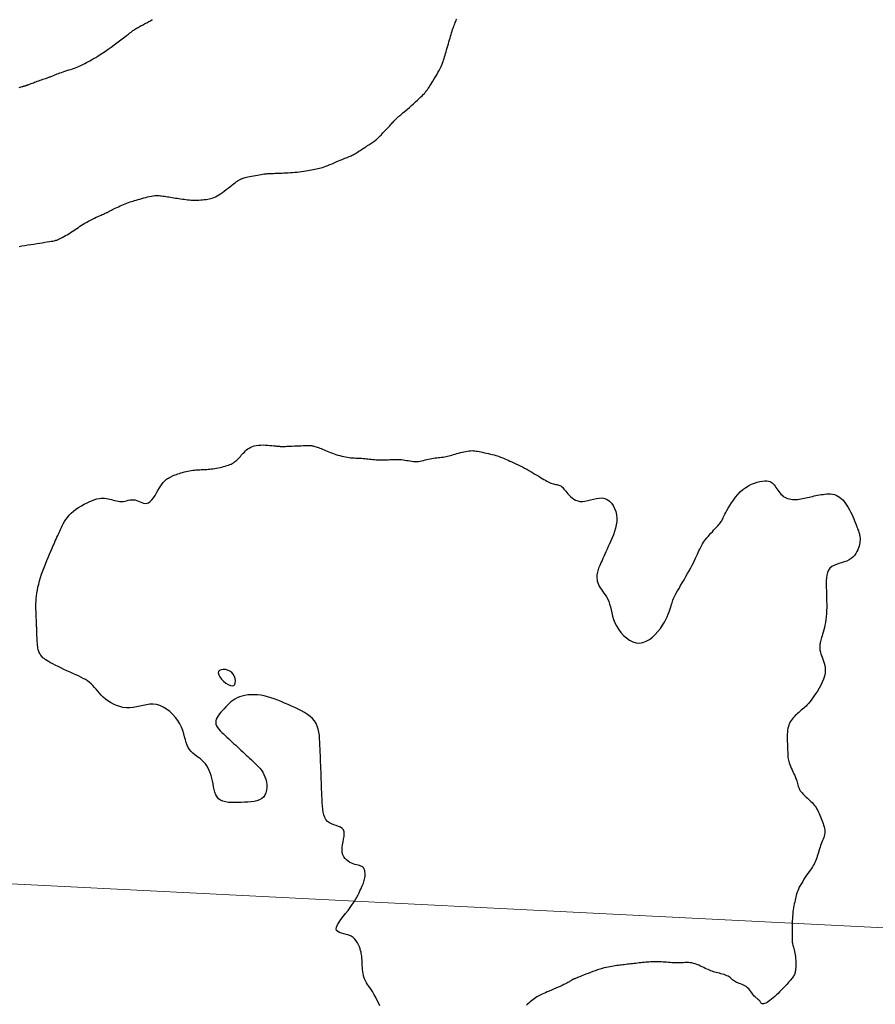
# Model space of a CAD drawing. Header units: millimetres. Extents: x 32690613 to 32693367, y 5343692 to 5344708.
# Tile 103 of 256: x 32692448 to 32692480, y 5343954 to 5343990. Entities that reach past the tile are written whole.
import ezdxf

# ---------------------------------------------------------------- set-up
doc = ezdxf.new("R2010")
doc.units = ezdxf.units.MM
doc.header["$LTSCALE"] = 20
doc.layers.get('0').update_dxf_attribs({"lineweight": 18})
doc.layers.get('Defpoints').update_dxf_attribs({"color": 11, "lineweight": 18})
for name, color, linetype in [('02-DGM_HL_493.00', 102, 'Continuous'), ('02-DGM_HL_493.50', 112, 'Continuous'), ('02-DGM_HL_494.00', 122, 'Continuous')]:
    doc.layers.add(name, color=color, linetype=linetype)

# ---------------------------------------------------------------- blocks, each defined once
blk = doc.blocks.new('A$C78070446')
blk.add_line((4469459.192, 5342510.292), (4470208.776, 5342443.041))

msp = doc.modelspace()

# ---------------------------------------------------------------- linework, layer by layer
at = {"layer": '02-DGM_HL_493.00', "elevation": 493, "flags": 128}
msp.add_lwpolyline([(32692461.757, 5343953.589), (32692461.706, 5343953.707), (32692461.652, 5343953.821), (32692461.596, 5343953.929), (32692461.54, 5343954.03), (32692461.485, 5343954.122), (32692461.434, 5343954.204), (32692461.386, 5343954.275), (32692461.342, 5343954.336), (32692461.303, 5343954.391), (32692461.268, 5343954.442), (32692461.237, 5343954.491), (32692461.209, 5343954.541), (32692461.186, 5343954.594), (32692461.166, 5343954.652), (32692461.15, 5343954.717), (32692461.136, 5343954.789), (32692461.126, 5343954.864), (32692461.118, 5343954.942), (32692461.112, 5343955.02), (32692461.107, 5343955.095), (32692461.104, 5343955.167), (32692461.101, 5343955.233), (32692461.099, 5343955.292), (32692461.096, 5343955.345), (32692461.093, 5343955.394), (32692461.088, 5343955.441), (32692461.081, 5343955.488), (32692461.072, 5343955.537), (32692461.06, 5343955.59), (32692461.044, 5343955.648), (32692461.023, 5343955.713), (32692460.998, 5343955.784), (32692460.966, 5343955.857), (32692460.928, 5343955.93), (32692460.882, 5343956.001), (32692460.828, 5343956.068), (32692460.764, 5343956.127), (32692460.689, 5343956.176), (32692460.605, 5343956.214), (32692460.514, 5343956.244), (32692460.423, 5343956.269), (32692460.336, 5343956.293), (32692460.258, 5343956.318), (32692460.196, 5343956.35), (32692460.154, 5343956.392), (32692460.137, 5343956.446), (32692460.149, 5343956.517), (32692460.186, 5343956.601), (32692460.244, 5343956.697), (32692460.317, 5343956.801), (32692460.401, 5343956.911), (32692460.489, 5343957.023), (32692460.578, 5343957.136), (32692460.661, 5343957.245), (32692460.736, 5343957.35), (32692460.801, 5343957.449), (32692460.858, 5343957.542), (32692460.907, 5343957.63), (32692460.95, 5343957.713), (32692460.988, 5343957.79), (32692461.022, 5343957.861), (32692461.052, 5343957.928), (32692461.079, 5343957.989), (32692461.104, 5343958.046), (32692461.127, 5343958.099), (32692461.147, 5343958.15), (32692461.165, 5343958.2), (32692461.18, 5343958.249), (32692461.192, 5343958.299), (32692461.202, 5343958.351), (32692461.209, 5343958.404), (32692461.213, 5343958.459), (32692461.212, 5343958.513), (32692461.208, 5343958.566), (32692461.198, 5343958.616), (32692461.182, 5343958.663), (32692461.16, 5343958.703), (32692461.131, 5343958.737), (32692461.095, 5343958.763), (32692461.053, 5343958.783), (32692461.004, 5343958.799), (32692460.951, 5343958.813), (32692460.894, 5343958.827), (32692460.834, 5343958.843), (32692460.772, 5343958.862), (32692460.708, 5343958.887), (32692460.645, 5343958.92), (32692460.583, 5343958.961), (32692460.525, 5343959.009), (32692460.472, 5343959.066), (32692460.427, 5343959.13), (32692460.391, 5343959.203), (32692460.367, 5343959.284), (32692460.356, 5343959.374), (32692460.359, 5343959.471), (32692460.373, 5343959.574), (32692460.392, 5343959.679), (32692460.413, 5343959.783), (32692460.43, 5343959.883), (32692460.438, 5343959.975), (32692460.433, 5343960.058), (32692460.41, 5343960.127), (32692460.366, 5343960.18), (32692460.303, 5343960.221), (32692460.227, 5343960.254), (32692460.143, 5343960.283), (32692460.055, 5343960.311), (32692459.967, 5343960.344), (32692459.886, 5343960.384), (32692459.814, 5343960.437), (32692459.756, 5343960.505), (32692459.712, 5343960.587), (32692459.678, 5343960.681), (32692459.654, 5343960.785), (32692459.638, 5343960.897), (32692459.627, 5343961.016), (32692459.62, 5343961.138), (32692459.615, 5343961.263), (32692459.61, 5343961.388), (32692459.605, 5343961.513), (32692459.6, 5343961.638), (32692459.595, 5343961.763), (32692459.59, 5343961.888), (32692459.586, 5343962.012), (32692459.581, 5343962.137), (32692459.576, 5343962.262), (32692459.571, 5343962.387), (32692459.566, 5343962.512), (32692459.561, 5343962.637), (32692459.556, 5343962.762), (32692459.551, 5343962.887), (32692459.547, 5343963.012), (32692459.542, 5343963.137), (32692459.537, 5343963.262), (32692459.532, 5343963.386), (32692459.524, 5343963.51), (32692459.514, 5343963.631), (32692459.497, 5343963.75), (32692459.473, 5343963.864), (32692459.439, 5343963.973), (32692459.393, 5343964.076), (32692459.334, 5343964.171), (32692459.261, 5343964.258), (32692459.174, 5343964.338), (32692459.076, 5343964.412), (32692458.968, 5343964.48), (32692458.852, 5343964.544), (32692458.731, 5343964.605), (32692458.606, 5343964.664), (32692458.479, 5343964.721), (32692458.352, 5343964.779), (32692458.224, 5343964.835), (32692458.097, 5343964.89), (32692457.97, 5343964.941), (32692457.843, 5343964.989), (32692457.716, 5343965.032), (32692457.59, 5343965.069), (32692457.464, 5343965.099), (32692457.338, 5343965.121), (32692457.213, 5343965.136), (32692457.091, 5343965.143), (32692456.972, 5343965.142), (32692456.857, 5343965.134), (32692456.747, 5343965.118), (32692456.644, 5343965.094), (32692456.548, 5343965.063), (32692456.459, 5343965.024), (32692456.377, 5343964.979), (32692456.302, 5343964.929), (32692456.232, 5343964.873), (32692456.166, 5343964.814), (32692456.102, 5343964.752), (32692456.041, 5343964.688), (32692455.981, 5343964.624), (32692455.921, 5343964.559), (32692455.863, 5343964.494), (32692455.81, 5343964.429), (32692455.762, 5343964.365), (32692455.722, 5343964.301), (32692455.691, 5343964.237), (32692455.672, 5343964.174), (32692455.667, 5343964.111), (32692455.677, 5343964.049), (32692455.701, 5343963.987), (32692455.736, 5343963.926), (32692455.781, 5343963.865), (32692455.834, 5343963.805), (32692455.893, 5343963.745), (32692455.955, 5343963.685), (32692456.02, 5343963.624), (32692456.085, 5343963.564), (32692456.15, 5343963.504), (32692456.215, 5343963.444), (32692456.28, 5343963.384), (32692456.344, 5343963.324), (32692456.409, 5343963.264), (32692456.474, 5343963.204), (32692456.539, 5343963.144), (32692456.604, 5343963.084), (32692456.669, 5343963.024), (32692456.734, 5343962.964), (32692456.799, 5343962.904), (32692456.864, 5343962.844), (32692456.928, 5343962.784), (32692456.993, 5343962.724), (32692457.058, 5343962.664), (32692457.123, 5343962.604), (32692457.187, 5343962.543), (32692457.249, 5343962.48), (32692457.308, 5343962.413), (32692457.363, 5343962.343), (32692457.414, 5343962.268), (32692457.459, 5343962.186), (32692457.497, 5343962.098), (32692457.528, 5343962.002), (32692457.551, 5343961.9), (32692457.563, 5343961.797), (32692457.565, 5343961.694), (32692457.555, 5343961.594), (32692457.532, 5343961.501), (32692457.495, 5343961.417), (32692457.443, 5343961.345), (32692457.376, 5343961.287), (32692457.294, 5343961.243), (32692457.199, 5343961.209), (32692457.095, 5343961.185), (32692456.983, 5343961.169), (32692456.864, 5343961.158), (32692456.742, 5343961.151), (32692456.617, 5343961.146), (32692456.493, 5343961.141), (32692456.37, 5343961.139), (32692456.251, 5343961.14), (32692456.138, 5343961.148), (32692456.032, 5343961.164), (32692455.935, 5343961.19), (32692455.85, 5343961.228), (32692455.778, 5343961.28), (32692455.72, 5343961.348), (32692455.675, 5343961.429), (32692455.64, 5343961.521), (32692455.612, 5343961.621), (32692455.589, 5343961.726), (32692455.569, 5343961.835), (32692455.548, 5343961.943), (32692455.526, 5343962.048), (32692455.498, 5343962.149), (32692455.466, 5343962.244), (32692455.428, 5343962.334), (32692455.386, 5343962.418), (32692455.339, 5343962.497), (32692455.286, 5343962.571), (32692455.229, 5343962.639), (32692455.166, 5343962.702), (32692455.099, 5343962.759), (32692455.029, 5343962.813), (32692454.958, 5343962.866), (32692454.887, 5343962.92), (32692454.819, 5343962.976), (32692454.755, 5343963.037), (32692454.697, 5343963.105), (32692454.647, 5343963.182), (32692454.607, 5343963.268), (32692454.573, 5343963.365), (32692454.543, 5343963.469), (32692454.514, 5343963.58), (32692454.481, 5343963.695), (32692454.443, 5343963.815), (32692454.395, 5343963.937), (32692454.335, 5343964.059), (32692454.26, 5343964.181), (32692454.172, 5343964.299), (32692454.072, 5343964.411), (32692453.963, 5343964.514), (32692453.846, 5343964.604), (32692453.724, 5343964.68), (32692453.599, 5343964.738), (32692453.473, 5343964.776), (32692453.347, 5343964.791), (32692453.222, 5343964.788), (32692453.098, 5343964.772), (32692452.974, 5343964.746), (32692452.85, 5343964.717), (32692452.726, 5343964.688), (32692452.602, 5343964.665), (32692452.477, 5343964.654), (32692452.352, 5343964.656), (32692452.228, 5343964.673), (32692452.106, 5343964.702), (32692451.987, 5343964.742), (32692451.873, 5343964.792), (32692451.766, 5343964.849), (32692451.666, 5343964.912), (32692451.575, 5343964.98), (32692451.493, 5343965.051), (32692451.421, 5343965.124), (32692451.354, 5343965.197), (32692451.292, 5343965.271), (32692451.233, 5343965.343), (32692451.175, 5343965.414), (32692451.115, 5343965.481), (32692451.052, 5343965.543), (32692450.985, 5343965.601), (32692450.913, 5343965.654), (32692450.835, 5343965.703), (32692450.752, 5343965.75), (32692450.665, 5343965.796), (32692450.572, 5343965.841), (32692450.473, 5343965.887), (32692450.37, 5343965.933), (32692450.262, 5343965.982), (32692450.15, 5343966.033), (32692450.037, 5343966.085), (32692449.926, 5343966.137), (32692449.818, 5343966.188), (32692449.715, 5343966.238), (32692449.62, 5343966.286), (32692449.534, 5343966.332), (32692449.46, 5343966.374), (32692449.397, 5343966.413), (32692449.343, 5343966.45), (32692449.297, 5343966.484), (32692449.259, 5343966.517), (32692449.227, 5343966.548), (32692449.2, 5343966.579), (32692449.176, 5343966.61), (32692449.155, 5343966.64), (32692449.137, 5343966.672), (32692449.121, 5343966.705), (32692449.107, 5343966.741), (32692449.094, 5343966.78), (32692449.084, 5343966.823), (32692449.074, 5343966.871), (32692449.066, 5343966.925), (32692449.059, 5343966.985), (32692449.053, 5343967.05), (32692449.048, 5343967.119), (32692449.044, 5343967.19), (32692449.04, 5343967.262), (32692449.037, 5343967.332), (32692449.034, 5343967.401), (32692449.031, 5343967.466), (32692449.029, 5343967.526), (32692449.027, 5343967.581), (32692449.025, 5343967.633), (32692449.023, 5343967.681), (32692449.021, 5343967.726), (32692449.019, 5343967.77), (32692449.018, 5343967.813), (32692449.016, 5343967.854), (32692449.015, 5343967.896), (32692449.013, 5343967.938), (32692449.011, 5343967.982), (32692449.009, 5343968.028), (32692449.007, 5343968.076), (32692449.005, 5343968.128), (32692449.003, 5343968.183), (32692449.001, 5343968.243), (32692448.999, 5343968.308), (32692448.997, 5343968.378), (32692448.996, 5343968.454), (32692448.997, 5343968.535), (32692449, 5343968.621), (32692449.006, 5343968.712), (32692449.016, 5343968.809), (32692449.03, 5343968.911), (32692449.05, 5343969.019), (32692449.074, 5343969.131), (32692449.102, 5343969.247), (32692449.134, 5343969.367), (32692449.17, 5343969.489), (32692449.21, 5343969.614), (32692449.253, 5343969.74), (32692449.299, 5343969.867), (32692449.347, 5343969.994), (32692449.397, 5343970.119), (32692449.448, 5343970.242), (32692449.499, 5343970.361), (32692449.548, 5343970.475), (32692449.595, 5343970.582), (32692449.64, 5343970.681), (32692449.681, 5343970.771), (32692449.717, 5343970.851), (32692449.749, 5343970.923), (32692449.778, 5343970.987), (32692449.805, 5343971.047), (32692449.831, 5343971.105), (32692449.857, 5343971.161), (32692449.883, 5343971.219), (32692449.911, 5343971.281), (32692449.941, 5343971.347), (32692449.975, 5343971.417), (32692450.013, 5343971.491), (32692450.056, 5343971.568), (32692450.106, 5343971.646), (32692450.163, 5343971.724), (32692450.229, 5343971.803), (32692450.304, 5343971.88), (32692450.39, 5343971.955), (32692450.483, 5343972.027), (32692450.583, 5343972.095), (32692450.686, 5343972.159), (32692450.791, 5343972.218), (32692450.895, 5343972.27), (32692450.996, 5343972.317), (32692451.092, 5343972.355), (32692451.181, 5343972.386), (32692451.263, 5343972.41), (32692451.34, 5343972.426), (32692451.412, 5343972.436), (32692451.48, 5343972.439), (32692451.546, 5343972.438), (32692451.61, 5343972.431), (32692451.673, 5343972.42), (32692451.736, 5343972.405), (32692451.8, 5343972.388), (32692451.863, 5343972.369), (32692451.926, 5343972.352), (32692451.989, 5343972.336), (32692452.052, 5343972.323), (32692452.115, 5343972.316), (32692452.178, 5343972.314), (32692452.24, 5343972.32), (32692452.302, 5343972.332), (32692452.364, 5343972.346), (32692452.426, 5343972.361), (32692452.488, 5343972.373), (32692452.55, 5343972.382), (32692452.613, 5343972.383), (32692452.676, 5343972.376), (32692452.739, 5343972.357), (32692452.803, 5343972.332), (32692452.866, 5343972.303), (32692452.93, 5343972.276), (32692452.993, 5343972.255), (32692453.056, 5343972.244), (32692453.119, 5343972.248), (32692453.18, 5343972.27), (32692453.241, 5343972.315), (32692453.301, 5343972.378), (32692453.359, 5343972.456), (32692453.416, 5343972.544), (32692453.472, 5343972.636), (32692453.526, 5343972.729), (32692453.578, 5343972.819), (32692453.628, 5343972.899), (32692453.676, 5343972.968), (32692453.722, 5343973.025), (32692453.766, 5343973.072), (32692453.808, 5343973.11), (32692453.847, 5343973.14), (32692453.884, 5343973.165), (32692453.918, 5343973.186), (32692453.95, 5343973.204), (32692453.979, 5343973.22), (32692454.008, 5343973.235), (32692454.036, 5343973.249), (32692454.064, 5343973.263), (32692454.095, 5343973.277), (32692454.129, 5343973.292), (32692454.168, 5343973.307), (32692454.212, 5343973.322), (32692454.263, 5343973.339), (32692454.319, 5343973.357), (32692454.379, 5343973.376), (32692454.442, 5343973.394), (32692454.507, 5343973.411), (32692454.573, 5343973.428), (32692454.638, 5343973.443), (32692454.702, 5343973.456), (32692454.762, 5343973.466), (32692454.82, 5343973.475), (32692454.876, 5343973.481), (32692454.93, 5343973.486), (32692454.982, 5343973.49), (32692455.033, 5343973.493), (32692455.084, 5343973.495), (32692455.134, 5343973.497), (32692455.184, 5343973.499), (32692455.234, 5343973.502), (32692455.285, 5343973.504), (32692455.338, 5343973.507), (32692455.392, 5343973.512), (32692455.447, 5343973.517), (32692455.505, 5343973.523), (32692455.566, 5343973.531), (32692455.63, 5343973.541), (32692455.696, 5343973.552), (32692455.762, 5343973.564), (32692455.83, 5343973.578), (32692455.897, 5343973.593), (32692455.962, 5343973.61), (32692456.025, 5343973.627), (32692456.084, 5343973.646), (32692456.14, 5343973.665), (32692456.192, 5343973.686), (32692456.24, 5343973.707), (32692456.285, 5343973.731), (32692456.328, 5343973.756), (32692456.368, 5343973.783), (32692456.407, 5343973.812), (32692456.444, 5343973.843), (32692456.479, 5343973.877), (32692456.514, 5343973.913), (32692456.549, 5343973.951), (32692456.584, 5343973.99), (32692456.619, 5343974.03), (32692456.655, 5343974.071), (32692456.693, 5343974.112), (32692456.732, 5343974.152), (32692456.773, 5343974.192), (32692456.817, 5343974.231), (32692456.864, 5343974.267), (32692456.916, 5343974.301), (32692456.971, 5343974.331), (32692457.032, 5343974.358), (32692457.099, 5343974.38), (32692457.173, 5343974.396), (32692457.252, 5343974.406), (32692457.337, 5343974.412), (32692457.424, 5343974.413), (32692457.512, 5343974.411), (32692457.598, 5343974.406), (32692457.68, 5343974.4), (32692457.756, 5343974.393), (32692457.823, 5343974.386), (32692457.881, 5343974.38), (32692457.93, 5343974.375), (32692457.97, 5343974.371), (32692458.004, 5343974.367), (32692458.033, 5343974.365), (32692458.057, 5343974.363), (32692458.079, 5343974.362), (32692458.098, 5343974.361), (32692458.118, 5343974.36), (32692458.138, 5343974.36), (32692458.161, 5343974.36), (32692458.188, 5343974.361), (32692458.221, 5343974.362), (32692458.26, 5343974.363), (32692458.307, 5343974.365), (32692458.364, 5343974.367), (32692458.432, 5343974.37), (32692458.508, 5343974.373), (32692458.589, 5343974.376), (32692458.674, 5343974.379), (32692458.758, 5343974.382), (32692458.839, 5343974.386), (32692458.915, 5343974.389), (32692458.983, 5343974.391), (32692459.04, 5343974.393), (32692459.088, 5343974.395), (32692459.128, 5343974.396), (32692459.163, 5343974.395), (32692459.194, 5343974.394), (32692459.222, 5343974.391), (32692459.251, 5343974.386), (32692459.281, 5343974.379), (32692459.314, 5343974.37), (32692459.351, 5343974.36), (32692459.391, 5343974.347), (32692459.433, 5343974.332), (32692459.479, 5343974.316), (32692459.527, 5343974.297), (32692459.578, 5343974.277), (32692459.631, 5343974.256), (32692459.687, 5343974.233), (32692459.745, 5343974.208), (32692459.805, 5343974.183), (32692459.867, 5343974.158), (32692459.931, 5343974.132), (32692459.996, 5343974.107), (32692460.063, 5343974.083), (32692460.132, 5343974.06), (32692460.203, 5343974.038), (32692460.274, 5343974.018), (32692460.345, 5343974), (32692460.417, 5343973.984), (32692460.487, 5343973.97), (32692460.556, 5343973.958), (32692460.623, 5343973.948), (32692460.687, 5343973.94), (32692460.749, 5343973.934), (32692460.807, 5343973.93), (32692460.864, 5343973.927), (32692460.919, 5343973.925), (32692460.974, 5343973.923), (32692461.028, 5343973.921), (32692461.083, 5343973.919), (32692461.139, 5343973.916), (32692461.196, 5343973.911), (32692461.255, 5343973.905), (32692461.314, 5343973.898), (32692461.375, 5343973.891), (32692461.437, 5343973.884), (32692461.499, 5343973.878), (32692461.562, 5343973.872), (32692461.624, 5343973.868), (32692461.687, 5343973.865), (32692461.75, 5343973.863), (32692461.812, 5343973.863), (32692461.875, 5343973.863), (32692461.937, 5343973.864), (32692462, 5343973.866), (32692462.062, 5343973.868), (32692462.125, 5343973.871), (32692462.187, 5343973.873), (32692462.25, 5343973.875), (32692462.312, 5343973.876), (32692462.375, 5343973.877), (32692462.437, 5343973.876), (32692462.5, 5343973.874), (32692462.562, 5343973.869), (32692462.625, 5343973.862), (32692462.688, 5343973.853), (32692462.751, 5343973.843), (32692462.814, 5343973.831), (32692462.877, 5343973.82), (32692462.94, 5343973.81), (32692463.003, 5343973.803), (32692463.066, 5343973.799), (32692463.128, 5343973.799), (32692463.191, 5343973.804), (32692463.253, 5343973.813), (32692463.315, 5343973.825), (32692463.377, 5343973.84), (32692463.439, 5343973.856), (32692463.501, 5343973.872), (32692463.563, 5343973.887), (32692463.625, 5343973.901), (32692463.687, 5343973.913), (32692463.749, 5343973.923), (32692463.81, 5343973.931), (32692463.871, 5343973.937), (32692463.932, 5343973.944), (32692463.991, 5343973.95), (32692464.049, 5343973.957), (32692464.106, 5343973.965), (32692464.161, 5343973.974), (32692464.215, 5343973.985), (32692464.269, 5343973.996), (32692464.323, 5343974.01), (32692464.378, 5343974.024), (32692464.434, 5343974.04), (32692464.491, 5343974.056), (32692464.552, 5343974.074), (32692464.615, 5343974.092), (32692464.681, 5343974.111), (32692464.747, 5343974.129), (32692464.814, 5343974.147), (32692464.881, 5343974.163), (32692464.947, 5343974.177), (32692465.01, 5343974.189), (32692465.07, 5343974.197), (32692465.126, 5343974.202), (32692465.179, 5343974.203), (32692465.231, 5343974.201), (32692465.282, 5343974.196), (32692465.334, 5343974.189), (32692465.388, 5343974.179), (32692465.444, 5343974.168), (32692465.505, 5343974.156), (32692465.57, 5343974.142), (32692465.64, 5343974.127), (32692465.712, 5343974.112), (32692465.785, 5343974.095), (32692465.859, 5343974.078), (32692465.931, 5343974.061), (32692466, 5343974.043), (32692466.066, 5343974.025), (32692466.127, 5343974.006), (32692466.184, 5343973.987), (32692466.238, 5343973.967), (32692466.291, 5343973.947), (32692466.345, 5343973.924), (32692466.399, 5343973.901), (32692466.456, 5343973.875), (32692466.518, 5343973.848), (32692466.584, 5343973.818), (32692466.655, 5343973.786), (32692466.729, 5343973.751), (32692466.806, 5343973.715), (32692466.886, 5343973.677), (32692466.967, 5343973.638), (32692467.048, 5343973.597), (32692467.13, 5343973.555), (32692467.21, 5343973.512), (32692467.289, 5343973.468), (32692467.367, 5343973.423), (32692467.442, 5343973.379), (32692467.516, 5343973.336), (32692467.587, 5343973.293), (32692467.656, 5343973.251), (32692467.721, 5343973.211), (32692467.784, 5343973.173), (32692467.843, 5343973.137), (32692467.9, 5343973.103), (32692467.955, 5343973.073), (32692468.007, 5343973.045), (32692468.057, 5343973.021), (32692468.106, 5343973), (32692468.153, 5343972.983), (32692468.199, 5343972.97), (32692468.243, 5343972.96), (32692468.286, 5343972.952), (32692468.327, 5343972.944), (32692468.367, 5343972.936), (32692468.404, 5343972.926), (32692468.44, 5343972.913), (32692468.473, 5343972.896), (32692468.504, 5343972.873), (32692468.534, 5343972.846), (32692468.563, 5343972.814), (32692468.592, 5343972.779), (32692468.623, 5343972.739), (32692468.657, 5343972.696), (32692468.694, 5343972.649), (32692468.735, 5343972.6), (32692468.781, 5343972.549), (32692468.833, 5343972.497), (32692468.891, 5343972.448), (32692468.954, 5343972.404), (32692469.024, 5343972.366), (32692469.101, 5343972.337), (32692469.184, 5343972.319), (32692469.274, 5343972.315), (32692469.371, 5343972.326), (32692469.473, 5343972.348), (32692469.58, 5343972.376), (32692469.688, 5343972.404), (32692469.796, 5343972.429), (32692469.902, 5343972.445), (32692470.005, 5343972.448), (32692470.104, 5343972.431), (32692470.195, 5343972.392), (32692470.278, 5343972.332), (32692470.352, 5343972.255), (32692470.416, 5343972.162), (32692470.469, 5343972.057), (32692470.51, 5343971.943), (32692470.537, 5343971.822), (32692470.549, 5343971.698), (32692470.547, 5343971.573), (32692470.531, 5343971.448), (32692470.504, 5343971.324), (32692470.468, 5343971.201), (32692470.425, 5343971.081), (32692470.378, 5343970.964), (32692470.33, 5343970.851), (32692470.281, 5343970.742), (32692470.234, 5343970.639), (32692470.19, 5343970.541), (32692470.148, 5343970.448), (32692470.108, 5343970.36), (32692470.071, 5343970.278), (32692470.036, 5343970.201), (32692470.004, 5343970.129), (32692469.974, 5343970.063), (32692469.946, 5343970.002), (32692469.921, 5343969.945), (32692469.898, 5343969.892), (32692469.878, 5343969.84), (32692469.861, 5343969.791), (32692469.846, 5343969.741), (32692469.833, 5343969.692), (32692469.823, 5343969.64), (32692469.816, 5343969.587), (32692469.813, 5343969.531), (32692469.813, 5343969.473), (32692469.818, 5343969.414), (32692469.829, 5343969.354), (32692469.845, 5343969.293), (32692469.867, 5343969.232), (32692469.897, 5343969.171), (32692469.935, 5343969.109), (32692469.978, 5343969.047), (32692470.025, 5343968.983), (32692470.074, 5343968.917), (32692470.123, 5343968.846), (32692470.171, 5343968.771), (32692470.215, 5343968.689), (32692470.253, 5343968.601), (32692470.285, 5343968.504), (32692470.312, 5343968.401), (32692470.337, 5343968.292), (32692470.364, 5343968.178), (32692470.394, 5343968.06), (32692470.432, 5343967.939), (32692470.479, 5343967.817), (32692470.539, 5343967.694), (32692470.614, 5343967.573), (32692470.702, 5343967.456), (32692470.802, 5343967.347), (32692470.911, 5343967.25), (32692471.027, 5343967.169), (32692471.148, 5343967.108), (32692471.272, 5343967.071), (32692471.398, 5343967.061), (32692471.522, 5343967.081), (32692471.643, 5343967.127), (32692471.761, 5343967.196), (32692471.874, 5343967.283), (32692471.98, 5343967.383), (32692472.078, 5343967.492), (32692472.168, 5343967.606), (32692472.247, 5343967.719), (32692472.316, 5343967.83), (32692472.373, 5343967.935), (32692472.422, 5343968.035), (32692472.463, 5343968.129), (32692472.496, 5343968.217), (32692472.524, 5343968.299), (32692472.547, 5343968.374), (32692472.567, 5343968.441), (32692472.584, 5343968.501), (32692472.601, 5343968.555), (32692472.618, 5343968.606), (32692472.636, 5343968.657), (32692472.658, 5343968.71), (32692472.685, 5343968.768), (32692472.717, 5343968.833), (32692472.757, 5343968.907), (32692472.805, 5343968.993), (32692472.86, 5343969.088), (32692472.92, 5343969.191), (32692472.983, 5343969.3), (32692473.049, 5343969.412), (32692473.114, 5343969.525), (32692473.178, 5343969.637), (32692473.239, 5343969.746), (32692473.294, 5343969.85), (32692473.346, 5343969.948), (32692473.393, 5343970.041), (32692473.436, 5343970.129), (32692473.475, 5343970.211), (32692473.511, 5343970.288), (32692473.543, 5343970.36), (32692473.573, 5343970.426), (32692473.601, 5343970.487), (32692473.627, 5343970.544), (32692473.653, 5343970.598), (32692473.679, 5343970.649), (32692473.707, 5343970.699), (32692473.737, 5343970.749), (32692473.77, 5343970.8), (32692473.807, 5343970.852), (32692473.849, 5343970.907), (32692473.895, 5343970.964), (32692473.944, 5343971.022), (32692473.994, 5343971.08), (32692474.046, 5343971.138), (32692474.097, 5343971.194), (32692474.146, 5343971.248), (32692474.193, 5343971.298), (32692474.236, 5343971.345), (32692474.275, 5343971.388), (32692474.311, 5343971.428), (32692474.344, 5343971.466), (32692474.374, 5343971.501), (32692474.4, 5343971.535), (32692474.424, 5343971.568), (32692474.445, 5343971.6), (32692474.463, 5343971.632), (32692474.481, 5343971.666), (32692474.498, 5343971.702), (32692474.517, 5343971.743), (32692474.54, 5343971.791), (32692474.566, 5343971.845), (32692474.599, 5343971.909), (32692474.638, 5343971.983), (32692474.686, 5343972.068), (32692474.743, 5343972.163), (32692474.807, 5343972.263), (32692474.879, 5343972.367), (32692474.958, 5343972.472), (32692475.043, 5343972.573), (32692475.135, 5343972.669), (32692475.234, 5343972.757), (32692475.337, 5343972.833), (32692475.444, 5343972.898), (32692475.553, 5343972.953), (32692475.66, 5343972.997), (32692475.765, 5343973.032), (32692475.865, 5343973.057), (32692475.958, 5343973.073), (32692476.041, 5343973.08), (32692476.114, 5343973.079), (32692476.176, 5343973.07), (32692476.23, 5343973.054), (32692476.277, 5343973.032), (32692476.319, 5343973.003), (32692476.356, 5343972.969), (32692476.391, 5343972.93), (32692476.424, 5343972.886), (32692476.457, 5343972.839), (32692476.491, 5343972.789), (32692476.526, 5343972.738), (32692476.562, 5343972.687), (32692476.6, 5343972.636), (32692476.641, 5343972.589), (32692476.684, 5343972.545), (32692476.731, 5343972.507), (32692476.781, 5343972.474), (32692476.834, 5343972.447), (32692476.89, 5343972.427), (32692476.948, 5343972.411), (32692477.008, 5343972.4), (32692477.069, 5343972.393), (32692477.131, 5343972.39), (32692477.194, 5343972.391), (32692477.256, 5343972.395), (32692477.319, 5343972.402), (32692477.381, 5343972.411), (32692477.443, 5343972.422), (32692477.505, 5343972.434), (32692477.567, 5343972.448), (32692477.629, 5343972.462), (32692477.691, 5343972.477), (32692477.753, 5343972.492), (32692477.815, 5343972.507), (32692477.878, 5343972.521), (32692477.941, 5343972.535), (32692478.005, 5343972.548), (32692478.07, 5343972.56), (32692478.136, 5343972.571), (32692478.204, 5343972.581), (32692478.273, 5343972.589), (32692478.343, 5343972.594), (32692478.414, 5343972.596), (32692478.485, 5343972.594), (32692478.555, 5343972.586), (32692478.624, 5343972.571), (32692478.692, 5343972.549), (32692478.757, 5343972.519), (32692478.819, 5343972.479), (32692478.879, 5343972.431), (32692478.936, 5343972.375), (32692478.991, 5343972.312), (32692479.043, 5343972.244), (32692479.093, 5343972.17), (32692479.14, 5343972.092), (32692479.185, 5343972.01), (32692479.228, 5343971.927), (32692479.268, 5343971.842), (32692479.306, 5343971.757), (32692479.342, 5343971.673), (32692479.375, 5343971.593), (32692479.405, 5343971.516), (32692479.433, 5343971.444), (32692479.457, 5343971.379), (32692479.479, 5343971.321), (32692479.498, 5343971.269), (32692479.515, 5343971.223), (32692479.529, 5343971.182), (32692479.542, 5343971.143), (32692479.552, 5343971.107), (32692479.561, 5343971.071), (32692479.568, 5343971.036), (32692479.574, 5343970.999), (32692479.578, 5343970.96), (32692479.58, 5343970.919), (32692479.58, 5343970.874), (32692479.576, 5343970.827), (32692479.568, 5343970.776), (32692479.557, 5343970.72), (32692479.541, 5343970.659), (32692479.52, 5343970.594), (32692479.493, 5343970.524), (32692479.46, 5343970.454), (32692479.42, 5343970.383), (32692479.371, 5343970.315), (32692479.315, 5343970.252), (32692479.248, 5343970.194), (32692479.172, 5343970.144), (32692479.085, 5343970.104), (32692478.992, 5343970.071), (32692478.894, 5343970.041), (32692478.795, 5343970.012), (32692478.699, 5343969.98), (32692478.609, 5343969.943), (32692478.529, 5343969.897), (32692478.461, 5343969.839), (32692478.409, 5343969.767), (32692478.371, 5343969.681), (32692478.345, 5343969.585), (32692478.329, 5343969.479), (32692478.322, 5343969.366), (32692478.32, 5343969.247), (32692478.323, 5343969.124), (32692478.327, 5343968.999), (32692478.332, 5343968.875), (32692478.336, 5343968.75), (32692478.339, 5343968.627), (32692478.341, 5343968.505), (32692478.341, 5343968.385), (32692478.338, 5343968.267), (32692478.332, 5343968.152), (32692478.323, 5343968.04), (32692478.31, 5343967.932), (32692478.293, 5343967.829), (32692478.274, 5343967.73), (32692478.254, 5343967.636), (32692478.232, 5343967.548), (32692478.21, 5343967.467), (32692478.19, 5343967.393), (32692478.17, 5343967.325), (32692478.153, 5343967.266), (32692478.138, 5343967.213), (32692478.125, 5343967.166), (32692478.114, 5343967.123), (32692478.104, 5343967.084), (32692478.097, 5343967.047), (32692478.091, 5343967.011), (32692478.087, 5343966.975), (32692478.084, 5343966.937), (32692478.082, 5343966.898), (32692478.084, 5343966.857), (32692478.088, 5343966.813), (32692478.095, 5343966.766), (32692478.106, 5343966.715), (32692478.122, 5343966.661), (32692478.143, 5343966.602), (32692478.168, 5343966.537), (32692478.197, 5343966.468), (32692478.225, 5343966.394), (32692478.251, 5343966.314), (32692478.272, 5343966.229), (32692478.286, 5343966.138), (32692478.289, 5343966.042), (32692478.28, 5343965.94), (32692478.256, 5343965.832), (32692478.219, 5343965.721), (32692478.172, 5343965.608), (32692478.117, 5343965.496), (32692478.056, 5343965.385), (32692477.993, 5343965.28), (32692477.929, 5343965.18), (32692477.868, 5343965.09), (32692477.811, 5343965.009), (32692477.759, 5343964.938), (32692477.709, 5343964.875), (32692477.662, 5343964.819), (32692477.617, 5343964.769), (32692477.573, 5343964.723), (32692477.529, 5343964.681), (32692477.486, 5343964.641), (32692477.441, 5343964.602), (32692477.395, 5343964.564), (32692477.349, 5343964.526), (32692477.304, 5343964.488), (32692477.259, 5343964.449), (32692477.215, 5343964.41), (32692477.172, 5343964.369), (32692477.131, 5343964.327), (32692477.092, 5343964.283), (32692477.056, 5343964.236), (32692477.022, 5343964.187), (32692476.991, 5343964.135), (32692476.963, 5343964.08), (32692476.939, 5343964.022), (32692476.919, 5343963.961), (32692476.903, 5343963.896), (32692476.891, 5343963.826), (32692476.883, 5343963.755), (32692476.878, 5343963.681), (32692476.875, 5343963.607), (32692476.875, 5343963.533), (32692476.876, 5343963.461), (32692476.878, 5343963.392), (32692476.881, 5343963.328), (32692476.883, 5343963.268), (32692476.885, 5343963.212), (32692476.887, 5343963.161), (32692476.889, 5343963.112), (32692476.891, 5343963.067), (32692476.893, 5343963.023), (32692476.894, 5343962.981), (32692476.896, 5343962.939), (32692476.898, 5343962.897), (32692476.9, 5343962.855), (32692476.904, 5343962.811), (32692476.91, 5343962.766), (32692476.918, 5343962.718), (32692476.93, 5343962.667), (32692476.946, 5343962.612), (32692476.967, 5343962.553), (32692476.992, 5343962.489), (32692477.022, 5343962.421), (32692477.055, 5343962.351), (32692477.089, 5343962.279), (32692477.122, 5343962.208), (32692477.155, 5343962.138), (32692477.185, 5343962.07), (32692477.21, 5343962.006), (32692477.231, 5343961.947), (32692477.248, 5343961.892), (32692477.262, 5343961.841), (32692477.274, 5343961.793), (32692477.287, 5343961.748), (32692477.3, 5343961.705), (32692477.317, 5343961.663), (32692477.337, 5343961.622), (32692477.362, 5343961.581), (32692477.391, 5343961.541), (32692477.424, 5343961.5), (32692477.461, 5343961.46), (32692477.5, 5343961.42), (32692477.542, 5343961.38), (32692477.584, 5343961.34), (32692477.627, 5343961.3), (32692477.67, 5343961.26), (32692477.713, 5343961.219), (32692477.756, 5343961.178), (32692477.797, 5343961.136), (32692477.837, 5343961.093), (32692477.876, 5343961.047), (32692477.912, 5343961), (32692477.947, 5343960.951), (32692477.979, 5343960.899), (32692478.009, 5343960.844), (32692478.037, 5343960.788), (32692478.063, 5343960.729), (32692478.088, 5343960.67), (32692478.112, 5343960.609), (32692478.136, 5343960.548), (32692478.159, 5343960.486), (32692478.182, 5343960.425), (32692478.205, 5343960.363), (32692478.225, 5343960.302), (32692478.243, 5343960.242), (32692478.258, 5343960.182), (32692478.268, 5343960.122), (32692478.273, 5343960.064), (32692478.273, 5343960.007), (32692478.265, 5343959.951), (32692478.252, 5343959.896), (32692478.235, 5343959.841), (32692478.213, 5343959.786), (32692478.19, 5343959.73), (32692478.165, 5343959.672), (32692478.14, 5343959.613), (32692478.115, 5343959.551), (32692478.093, 5343959.486), (32692478.071, 5343959.419), (32692478.051, 5343959.351), (32692478.032, 5343959.282), (32692478.012, 5343959.214), (32692477.992, 5343959.147), (32692477.972, 5343959.083), (32692477.95, 5343959.022), (32692477.926, 5343958.964), (32692477.901, 5343958.91), (32692477.873, 5343958.857), (32692477.842, 5343958.805), (32692477.81, 5343958.752), (32692477.774, 5343958.697), (32692477.734, 5343958.64), (32692477.692, 5343958.578), (32692477.646, 5343958.511), (32692477.597, 5343958.44), (32692477.547, 5343958.366), (32692477.498, 5343958.291), (32692477.449, 5343958.215), (32692477.403, 5343958.14), (32692477.36, 5343958.066), (32692477.323, 5343957.996), (32692477.291, 5343957.93), (32692477.264, 5343957.868), (32692477.242, 5343957.808), (32692477.223, 5343957.749), (32692477.207, 5343957.691), (32692477.193, 5343957.633), (32692477.179, 5343957.574), (32692477.166, 5343957.512), (32692477.153, 5343957.447), (32692477.139, 5343957.38), (32692477.126, 5343957.309), (32692477.113, 5343957.236), (32692477.1, 5343957.16), (32692477.089, 5343957.081), (32692477.08, 5343957), (32692477.073, 5343956.916), (32692477.068, 5343956.831), (32692477.065, 5343956.744), (32692477.064, 5343956.658), (32692477.063, 5343956.573), (32692477.064, 5343956.491), (32692477.064, 5343956.413), (32692477.065, 5343956.34), (32692477.065, 5343956.274), (32692477.064, 5343956.215), (32692477.062, 5343956.163), (32692477.06, 5343956.116), (32692477.059, 5343956.074), (32692477.058, 5343956.035), (32692477.059, 5343955.998), (32692477.062, 5343955.962), (32692477.067, 5343955.926), (32692477.075, 5343955.89), (32692477.085, 5343955.851), (32692477.097, 5343955.81), (32692477.111, 5343955.767), (32692477.124, 5343955.72), (32692477.138, 5343955.669), (32692477.151, 5343955.614), (32692477.162, 5343955.555), (32692477.172, 5343955.49), (32692477.18, 5343955.422), (32692477.186, 5343955.351), (32692477.191, 5343955.28), (32692477.193, 5343955.209), (32692477.194, 5343955.14), (32692477.194, 5343955.074), (32692477.192, 5343955.014), (32692477.188, 5343954.96), (32692477.182, 5343954.911), (32692477.175, 5343954.867), (32692477.166, 5343954.827), (32692477.155, 5343954.79), (32692477.141, 5343954.756), (32692477.125, 5343954.723), (32692477.107, 5343954.691), (32692477.086, 5343954.659), (32692477.062, 5343954.626), (32692477.036, 5343954.592), (32692477.006, 5343954.557), (32692476.974, 5343954.519), (32692476.937, 5343954.479), (32692476.898, 5343954.436), (32692476.855, 5343954.389), (32692476.808, 5343954.339), (32692476.758, 5343954.285), (32692476.705, 5343954.229), (32692476.65, 5343954.171), (32692476.592, 5343954.113), (32692476.534, 5343954.054), (32692476.474, 5343953.997), (32692476.414, 5343953.941), (32692476.353, 5343953.888), (32692476.294, 5343953.839), (32692476.236, 5343953.793), (32692476.18, 5343953.754), (32692476.127, 5343953.72), (32692476.079, 5343953.693), (32692476.035, 5343953.675), (32692475.998, 5343953.665), (32692475.966, 5343953.664), (32692475.94, 5343953.672), (32692475.918, 5343953.686), (32692475.899, 5343953.705), (32692475.883, 5343953.727), (32692475.868, 5343953.751), (32692475.854, 5343953.774), (32692475.838, 5343953.796), (32692475.821, 5343953.815), (32692475.801, 5343953.831), (32692475.78, 5343953.847), (32692475.758, 5343953.863), (32692475.734, 5343953.881), (32692475.708, 5343953.901), (32692475.681, 5343953.927), (32692475.653, 5343953.957), (32692475.623, 5343953.994), (32692475.592, 5343954.036), (32692475.559, 5343954.082), (32692475.524, 5343954.13), (32692475.487, 5343954.177), (32692475.447, 5343954.224), (32692475.403, 5343954.267), (32692475.357, 5343954.306), (32692475.307, 5343954.338), (32692475.254, 5343954.366), (32692475.201, 5343954.389), (32692475.147, 5343954.409), (32692475.094, 5343954.428), (32692475.043, 5343954.446), (32692474.995, 5343954.464), (32692474.952, 5343954.484), (32692474.914, 5343954.507), (32692474.881, 5343954.532), (32692474.85, 5343954.558), (32692474.82, 5343954.586), (32692474.79, 5343954.613), (32692474.758, 5343954.64), (32692474.723, 5343954.666), (32692474.683, 5343954.691), (32692474.637, 5343954.713), (32692474.587, 5343954.733), (32692474.533, 5343954.752), (32692474.476, 5343954.769), (32692474.417, 5343954.785), (32692474.358, 5343954.801), (32692474.3, 5343954.816), (32692474.244, 5343954.831), (32692474.19, 5343954.846), (32692474.139, 5343954.862), (32692474.09, 5343954.879), (32692474.041, 5343954.897), (32692473.992, 5343954.916), (32692473.942, 5343954.937), (32692473.89, 5343954.959), (32692473.836, 5343954.984), (32692473.778, 5343955.012), (32692473.718, 5343955.041), (32692473.655, 5343955.07), (32692473.591, 5343955.098), (32692473.526, 5343955.125), (32692473.461, 5343955.149), (32692473.396, 5343955.169), (32692473.332, 5343955.185), (32692473.27, 5343955.195), (32692473.209, 5343955.2), (32692473.149, 5343955.201), (32692473.089, 5343955.199), (32692473.03, 5343955.196), (32692472.97, 5343955.192), (32692472.91, 5343955.188), (32692472.849, 5343955.185), (32692472.787, 5343955.184), (32692472.723, 5343955.186), (32692472.659, 5343955.189), (32692472.595, 5343955.193), (32692472.53, 5343955.198), (32692472.466, 5343955.203), (32692472.402, 5343955.209), (32692472.339, 5343955.214), (32692472.276, 5343955.218), (32692472.215, 5343955.222), (32692472.155, 5343955.225), (32692472.095, 5343955.227), (32692472.036, 5343955.228), (32692471.977, 5343955.228), (32692471.918, 5343955.227), (32692471.86, 5343955.225), (32692471.802, 5343955.223), (32692471.743, 5343955.219), (32692471.685, 5343955.214), (32692471.626, 5343955.209), (32692471.566, 5343955.203), (32692471.506, 5343955.197), (32692471.445, 5343955.191), (32692471.383, 5343955.184), (32692471.321, 5343955.177), (32692471.257, 5343955.17), (32692471.194, 5343955.163), (32692471.13, 5343955.156), (32692471.067, 5343955.149), (32692471.005, 5343955.142), (32692470.944, 5343955.135), (32692470.885, 5343955.129), (32692470.828, 5343955.122), (32692470.772, 5343955.116), (32692470.717, 5343955.109), (32692470.662, 5343955.103), (32692470.607, 5343955.096), (32692470.551, 5343955.088), (32692470.492, 5343955.079), (32692470.432, 5343955.07), (32692470.368, 5343955.059), (32692470.301, 5343955.047), (32692470.231, 5343955.034), (32692470.158, 5343955.018), (32692470.083, 5343955), (32692470.004, 5343954.979), (32692469.922, 5343954.956), (32692469.837, 5343954.929), (32692469.749, 5343954.899), (32692469.66, 5343954.867), (32692469.571, 5343954.833), (32692469.484, 5343954.798), (32692469.4, 5343954.765), (32692469.322, 5343954.732), (32692469.25, 5343954.702), (32692469.186, 5343954.676), (32692469.132, 5343954.654), (32692469.086, 5343954.637), (32692469.048, 5343954.622), (32692469.018, 5343954.611), (32692468.993, 5343954.602), (32692468.972, 5343954.595), (32692468.956, 5343954.589), (32692468.943, 5343954.584), (32692468.931, 5343954.579), (32692468.921, 5343954.574), (32692468.912, 5343954.569), (32692468.903, 5343954.563), (32692468.893, 5343954.557), (32692468.883, 5343954.549), (32692468.872, 5343954.541), (32692468.858, 5343954.531), (32692468.842, 5343954.52), (32692468.823, 5343954.507), (32692468.799, 5343954.491), (32692468.771, 5343954.474), (32692468.737, 5343954.454), (32692468.696, 5343954.432), (32692468.647, 5343954.407), (32692468.59, 5343954.38), (32692468.525, 5343954.349), (32692468.452, 5343954.316), (32692468.374, 5343954.282), (32692468.292, 5343954.246), (32692468.209, 5343954.211), (32692468.127, 5343954.176), (32692468.048, 5343954.143), (32692467.973, 5343954.111), (32692467.905, 5343954.082), (32692467.842, 5343954.056), (32692467.784, 5343954.03), (32692467.73, 5343954.005), (32692467.679, 5343953.979), (32692467.63, 5343953.953), (32692467.581, 5343953.924), (32692467.533, 5343953.892), (32692467.484, 5343953.857), (32692467.434, 5343953.82), (32692467.385, 5343953.78), (32692467.336, 5343953.739), (32692467.289, 5343953.698), (32692467.243, 5343953.657), (32692467.2, 5343953.617)], dxfattribs=at)
msp.add_lwpolyline([(32692456.262, 5343965.969), (32692456.191, 5343966.021), (32692456.11, 5343966.057), (32692456.026, 5343966.077), (32692455.945, 5343966.082), (32692455.872, 5343966.071), (32692455.813, 5343966.045), (32692455.775, 5343966.005), (32692455.762, 5343965.95), (32692455.78, 5343965.881), (32692455.823, 5343965.803), (32692455.886, 5343965.723), (32692455.962, 5343965.645), (32692456.046, 5343965.575), (32692456.131, 5343965.518), (32692456.212, 5343965.481), (32692456.281, 5343965.469), (32692456.336, 5343965.486), (32692456.373, 5343965.528), (32692456.394, 5343965.588), (32692456.399, 5343965.662), (32692456.388, 5343965.742), (32692456.361, 5343965.824), (32692456.319, 5343965.902)], close=True, dxfattribs=at)
at = {"layer": '02-DGM_HL_493.50', "elevation": 493.5, "flags": 128}
msp.add_lwpolyline([(32692448.377, 5343981.786), (32692448.478, 5343981.802), (32692448.585, 5343981.82), (32692448.694, 5343981.837), (32692448.805, 5343981.855), (32692448.916, 5343981.872), (32692449.025, 5343981.889), (32692449.132, 5343981.906), (32692449.234, 5343981.922), (32692449.33, 5343981.937), (32692449.418, 5343981.95), (32692449.497, 5343981.963), (32692449.565, 5343981.974), (32692449.622, 5343981.984), (32692449.668, 5343981.992), (32692449.707, 5343982.001), (32692449.741, 5343982.01), (32692449.772, 5343982.02), (32692449.803, 5343982.033), (32692449.837, 5343982.049), (32692449.876, 5343982.068), (32692449.921, 5343982.092), (32692449.973, 5343982.119), (32692450.029, 5343982.15), (32692450.089, 5343982.184), (32692450.152, 5343982.219), (32692450.215, 5343982.257), (32692450.279, 5343982.296), (32692450.341, 5343982.335), (32692450.401, 5343982.374), (32692450.459, 5343982.413), (32692450.516, 5343982.452), (32692450.573, 5343982.492), (32692450.63, 5343982.531), (32692450.689, 5343982.57), (32692450.751, 5343982.609), (32692450.815, 5343982.648), (32692450.883, 5343982.687), (32692450.954, 5343982.726), (32692451.025, 5343982.763), (32692451.097, 5343982.8), (32692451.168, 5343982.834), (32692451.236, 5343982.867), (32692451.301, 5343982.897), (32692451.36, 5343982.924), (32692451.413, 5343982.947), (32692451.461, 5343982.968), (32692451.503, 5343982.986), (32692451.54, 5343983.001), (32692451.572, 5343983.015), (32692451.6, 5343983.027), (32692451.625, 5343983.038), (32692451.647, 5343983.048), (32692451.667, 5343983.058), (32692451.685, 5343983.067), (32692451.703, 5343983.077), (32692451.722, 5343983.088), (32692451.745, 5343983.101), (32692451.771, 5343983.115), (32692451.802, 5343983.132), (32692451.84, 5343983.152), (32692451.886, 5343983.175), (32692451.938, 5343983.201), (32692451.996, 5343983.228), (32692452.057, 5343983.257), (32692452.121, 5343983.286), (32692452.186, 5343983.315), (32692452.25, 5343983.343), (32692452.313, 5343983.369), (32692452.373, 5343983.392), (32692452.431, 5343983.414), (32692452.488, 5343983.433), (32692452.545, 5343983.452), (32692452.602, 5343983.47), (32692452.66, 5343983.488), (32692452.721, 5343983.506), (32692452.785, 5343983.524), (32692452.853, 5343983.544), (32692452.924, 5343983.565), (32692452.996, 5343983.585), (32692453.07, 5343983.604), (32692453.142, 5343983.623), (32692453.214, 5343983.639), (32692453.282, 5343983.653), (32692453.347, 5343983.663), (32692453.407, 5343983.67), (32692453.462, 5343983.673), (32692453.515, 5343983.674), (32692453.565, 5343983.672), (32692453.614, 5343983.667), (32692453.663, 5343983.661), (32692453.713, 5343983.654), (32692453.764, 5343983.646), (32692453.818, 5343983.638), (32692453.874, 5343983.629), (32692453.932, 5343983.619), (32692453.992, 5343983.61), (32692454.053, 5343983.6), (32692454.114, 5343983.59), (32692454.177, 5343983.58), (32692454.24, 5343983.57), (32692454.303, 5343983.56), (32692454.366, 5343983.55), (32692454.43, 5343983.541), (32692454.494, 5343983.532), (32692454.558, 5343983.524), (32692454.624, 5343983.517), (32692454.691, 5343983.511), (32692454.759, 5343983.507), (32692454.829, 5343983.504), (32692454.9, 5343983.503), (32692454.97, 5343983.504), (32692455.041, 5343983.506), (32692455.111, 5343983.509), (32692455.179, 5343983.514), (32692455.245, 5343983.521), (32692455.309, 5343983.529), (32692455.37, 5343983.538), (32692455.428, 5343983.55), (32692455.485, 5343983.564), (32692455.542, 5343983.581), (32692455.599, 5343983.603), (32692455.657, 5343983.629), (32692455.717, 5343983.66), (32692455.781, 5343983.697), (32692455.847, 5343983.74), (32692455.917, 5343983.788), (32692455.988, 5343983.839), (32692456.058, 5343983.892), (32692456.127, 5343983.945), (32692456.193, 5343983.996), (32692456.255, 5343984.045), (32692456.311, 5343984.089), (32692456.361, 5343984.127), (32692456.405, 5343984.16), (32692456.443, 5343984.188), (32692456.476, 5343984.211), (32692456.505, 5343984.231), (32692456.531, 5343984.247), (32692456.554, 5343984.261), (32692456.575, 5343984.273), (32692456.595, 5343984.284), (32692456.615, 5343984.293), (32692456.637, 5343984.302), (32692456.661, 5343984.311), (32692456.689, 5343984.32), (32692456.722, 5343984.329), (32692456.762, 5343984.339), (32692456.81, 5343984.351), (32692456.866, 5343984.363), (32692456.929, 5343984.377), (32692456.998, 5343984.392), (32692457.07, 5343984.407), (32692457.143, 5343984.421), (32692457.216, 5343984.435), (32692457.285, 5343984.447), (32692457.35, 5343984.458), (32692457.409, 5343984.467), (32692457.463, 5343984.474), (32692457.511, 5343984.479), (32692457.555, 5343984.484), (32692457.596, 5343984.487), (32692457.634, 5343984.489), (32692457.671, 5343984.491), (32692457.707, 5343984.492), (32692457.742, 5343984.493), (32692457.779, 5343984.495), (32692457.817, 5343984.496), (32692457.858, 5343984.498), (32692457.902, 5343984.5), (32692457.951, 5343984.502), (32692458.004, 5343984.504), (32692458.063, 5343984.506), (32692458.129, 5343984.508), (32692458.2, 5343984.511), (32692458.276, 5343984.515), (32692458.356, 5343984.519), (32692458.438, 5343984.524), (32692458.522, 5343984.53), (32692458.606, 5343984.537), (32692458.69, 5343984.545), (32692458.773, 5343984.555), (32692458.854, 5343984.565), (32692458.933, 5343984.577), (32692459.009, 5343984.589), (32692459.083, 5343984.601), (32692459.154, 5343984.613), (32692459.221, 5343984.625), (32692459.285, 5343984.637), (32692459.346, 5343984.648), (32692459.403, 5343984.659), (32692459.46, 5343984.671), (32692459.516, 5343984.684), (32692459.572, 5343984.698), (32692459.631, 5343984.715), (32692459.693, 5343984.736), (32692459.76, 5343984.76), (32692459.832, 5343984.788), (32692459.908, 5343984.82), (32692459.986, 5343984.853), (32692460.065, 5343984.888), (32692460.143, 5343984.922), (32692460.219, 5343984.956), (32692460.29, 5343984.987), (32692460.355, 5343985.015), (32692460.413, 5343985.038), (32692460.464, 5343985.058), (32692460.51, 5343985.075), (32692460.552, 5343985.09), (32692460.59, 5343985.104), (32692460.626, 5343985.118), (32692460.662, 5343985.133), (32692460.697, 5343985.149), (32692460.734, 5343985.167), (32692460.771, 5343985.187), (32692460.81, 5343985.21), (32692460.85, 5343985.234), (32692460.891, 5343985.26), (32692460.934, 5343985.287), (32692460.978, 5343985.315), (32692461.023, 5343985.345), (32692461.069, 5343985.375), (32692461.116, 5343985.406), (32692461.164, 5343985.437), (32692461.211, 5343985.468), (32692461.258, 5343985.498), (32692461.303, 5343985.528), (32692461.347, 5343985.557), (32692461.389, 5343985.584), (32692461.428, 5343985.61), (32692461.466, 5343985.635), (32692461.501, 5343985.659), (32692461.536, 5343985.683), (32692461.569, 5343985.707), (32692461.602, 5343985.732), (32692461.634, 5343985.759), (32692461.667, 5343985.787), (32692461.701, 5343985.817), (32692461.735, 5343985.85), (32692461.77, 5343985.885), (32692461.805, 5343985.92), (32692461.84, 5343985.958), (32692461.876, 5343985.996), (32692461.912, 5343986.034), (32692461.948, 5343986.073), (32692461.984, 5343986.112), (32692462.02, 5343986.151), (32692462.055, 5343986.189), (32692462.09, 5343986.227), (32692462.124, 5343986.264), (32692462.157, 5343986.299), (32692462.189, 5343986.334), (32692462.22, 5343986.367), (32692462.249, 5343986.399), (32692462.277, 5343986.429), (32692462.304, 5343986.458), (32692462.33, 5343986.485), (32692462.355, 5343986.511), (32692462.38, 5343986.535), (32692462.404, 5343986.559), (32692462.429, 5343986.581), (32692462.453, 5343986.603), (32692462.478, 5343986.624), (32692462.506, 5343986.647), (32692462.538, 5343986.673), (32692462.573, 5343986.702), (32692462.615, 5343986.737), (32692462.663, 5343986.778), (32692462.719, 5343986.826), (32692462.784, 5343986.882), (32692462.855, 5343986.945), (32692462.93, 5343987.012), (32692463.007, 5343987.081), (32692463.083, 5343987.15), (32692463.156, 5343987.217), (32692463.223, 5343987.279), (32692463.281, 5343987.333), (32692463.33, 5343987.38), (32692463.369, 5343987.418), (32692463.4, 5343987.45), (32692463.424, 5343987.476), (32692463.444, 5343987.498), (32692463.459, 5343987.517), (32692463.472, 5343987.534), (32692463.484, 5343987.55), (32692463.496, 5343987.566), (32692463.509, 5343987.585), (32692463.524, 5343987.605), (32692463.541, 5343987.63), (32692463.562, 5343987.66), (32692463.586, 5343987.697), (32692463.614, 5343987.74), (32692463.647, 5343987.793), (32692463.686, 5343987.854), (32692463.729, 5343987.923), (32692463.774, 5343987.999), (32692463.822, 5343988.078), (32692463.869, 5343988.158), (32692463.915, 5343988.239), (32692463.958, 5343988.318), (32692463.997, 5343988.392), (32692464.03, 5343988.461), (32692464.059, 5343988.525), (32692464.084, 5343988.586), (32692464.106, 5343988.644), (32692464.125, 5343988.701), (32692464.144, 5343988.759), (32692464.161, 5343988.817), (32692464.179, 5343988.879), (32692464.198, 5343988.944), (32692464.218, 5343989.012), (32692464.238, 5343989.083), (32692464.259, 5343989.156), (32692464.281, 5343989.229), (32692464.302, 5343989.303), (32692464.324, 5343989.376), (32692464.344, 5343989.448), (32692464.365, 5343989.519), (32692464.385, 5343989.587), (32692464.404, 5343989.653), (32692464.423, 5343989.716), (32692464.442, 5343989.778), (32692464.461, 5343989.837), (32692464.48, 5343989.894), (32692464.499, 5343989.948), (32692464.518, 5343989.999), (32692464.536, 5343990.048), (32692464.556, 5343990.095), (32692464.575, 5343990.138), (32692464.594, 5343990.18), (32692464.613, 5343990.218)], dxfattribs=at)
at = {"layer": '02-DGM_HL_494.00', "elevation": 494, "flags": 128}
msp.add_lwpolyline([(32692448.37, 5343987.68), (32692448.417, 5343987.695), (32692448.455, 5343987.707), (32692448.486, 5343987.717), (32692448.511, 5343987.724), (32692448.532, 5343987.73), (32692448.549, 5343987.735), (32692448.564, 5343987.739), (32692448.578, 5343987.742), (32692448.592, 5343987.746), (32692448.606, 5343987.75), (32692448.62, 5343987.754), (32692448.635, 5343987.759), (32692448.651, 5343987.764), (32692448.668, 5343987.77), (32692448.688, 5343987.778), (32692448.709, 5343987.786), (32692448.734, 5343987.795), (32692448.761, 5343987.806), (32692448.791, 5343987.818), (32692448.824, 5343987.831), (32692448.861, 5343987.845), (32692448.902, 5343987.861), (32692448.946, 5343987.877), (32692448.995, 5343987.895), (32692449.046, 5343987.913), (32692449.099, 5343987.932), (32692449.153, 5343987.951), (32692449.206, 5343987.969), (32692449.257, 5343987.987), (32692449.305, 5343988.004), (32692449.349, 5343988.019), (32692449.387, 5343988.032), (32692449.421, 5343988.044), (32692449.452, 5343988.054), (32692449.48, 5343988.064), (32692449.507, 5343988.074), (32692449.533, 5343988.084), (32692449.56, 5343988.095), (32692449.589, 5343988.107), (32692449.621, 5343988.12), (32692449.655, 5343988.134), (32692449.693, 5343988.15), (32692449.734, 5343988.167), (32692449.78, 5343988.185), (32692449.83, 5343988.204), (32692449.884, 5343988.224), (32692449.943, 5343988.245), (32692450.007, 5343988.266), (32692450.075, 5343988.289), (32692450.146, 5343988.311), (32692450.217, 5343988.334), (32692450.289, 5343988.357), (32692450.36, 5343988.381), (32692450.428, 5343988.404), (32692450.492, 5343988.428), (32692450.551, 5343988.451), (32692450.606, 5343988.474), (32692450.659, 5343988.498), (32692450.711, 5343988.523), (32692450.762, 5343988.549), (32692450.814, 5343988.577), (32692450.869, 5343988.607), (32692450.928, 5343988.639), (32692450.992, 5343988.674), (32692451.061, 5343988.713), (32692451.135, 5343988.755), (32692451.214, 5343988.801), (32692451.298, 5343988.851), (32692451.387, 5343988.907), (32692451.481, 5343988.968), (32692451.58, 5343989.034), (32692451.684, 5343989.106), (32692451.79, 5343989.183), (32692451.897, 5343989.261), (32692452.003, 5343989.34), (32692452.104, 5343989.417), (32692452.199, 5343989.49), (32692452.287, 5343989.557), (32692452.364, 5343989.617), (32692452.428, 5343989.667), (32692452.482, 5343989.709), (32692452.528, 5343989.743), (32692452.566, 5343989.772), (32692452.599, 5343989.796), (32692452.629, 5343989.817), (32692452.658, 5343989.837), (32692452.688, 5343989.856), (32692452.72, 5343989.875), (32692452.754, 5343989.895), (32692452.79, 5343989.916), (32692452.827, 5343989.937), (32692452.866, 5343989.959), (32692452.907, 5343989.981), (32692452.948, 5343990.002), (32692452.989, 5343990.024), (32692453.031, 5343990.046), (32692453.072, 5343990.067), (32692453.113, 5343990.088), (32692453.153, 5343990.109), (32692453.192, 5343990.129), (32692453.228, 5343990.15), (32692453.263, 5343990.169), (32692453.295, 5343990.189), (32692453.324, 5343990.207)], dxfattribs=at)

# ---------------------------------------------------------------- block references
at = {"layer": 'Defpoints', "rotation": 2.237485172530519}
msp.add_blockref('A$C78070446', (28434719.524, -168960.664), dxfattribs=at)

doc.saveas('drawing.dxf')
